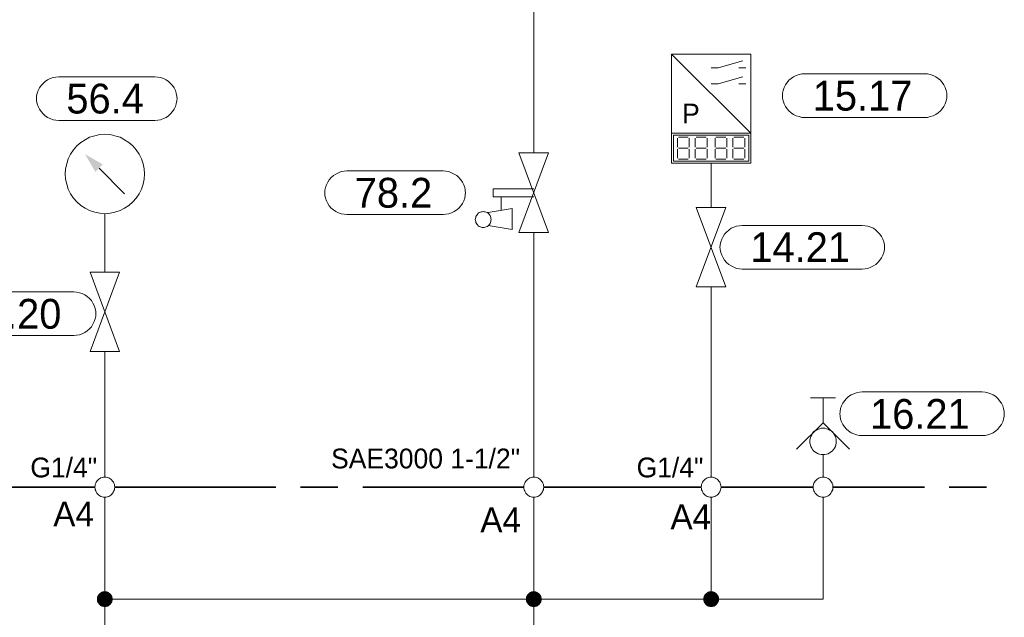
# Model space of a CAD drawing. Header units: millimetres. Extents: x 0 to 138, y 0 to 47.
# Tile 105 of 165: x 31 to 34, y 30 to 32. Entities that reach past the tile are written whole.
import ezdxf

# ---------------------------------------------------------------- set-up
doc = ezdxf.new("R2010")
doc.units = ezdxf.units.MM
for name, color, linetype in [('PDF_Geomertry', 7, 'Continuous'), ('PDF_Solid Fills', 7, 'Continuous'), ('PDF_Text', 7, 'Continuous')]:
    doc.layers.add(name, color=color, linetype=linetype)
doc.styles.add('PDF Arial', font='txt')

msp = doc.modelspace()

# ---------------------------------------------------------------- hatches: boundary and pattern name
at = {"layer": 'PDF_Solid Fills', "transparency": 33554559}
for points in [[(31.1932, 30.1276), (31.1757, 30.1451), (31.1779, 30.1471)], [(31.1932, 30.1276), (31.1779, 30.1471), (31.1807, 30.1493)], [(31.1932, 30.1276), (31.1807, 30.1493), (31.184, 30.1507)], [(31.1932, 30.1276), (31.184, 30.1507), (31.1868, 30.1521)], [(31.1932, 30.1276), (31.1868, 30.1521), (31.1904, 30.1526)], [(31.1932, 30.1276), (31.1904, 30.1526), (31.1932, 30.1526)], [(31.1932, 30.1276), (31.1965, 30.1526), (31.2001, 30.1521)], [(31.1932, 30.1276), (31.1932, 30.1526), (31.1965, 30.1526)], [(31.1932, 30.1276), (31.2001, 30.1521), (31.2029, 30.1507)], [(31.1932, 30.1276), (31.2029, 30.1507), (31.2063, 30.1493)], [(31.1932, 30.1276), (31.2063, 30.1493), (31.2085, 30.1471)], [(31.1932, 30.1276), (31.2085, 30.1471), (31.2113, 30.1451)], [(32.5543, 30.1276), (32.5368, 30.1451), (32.539, 30.1471)], [(32.5543, 30.1276), (32.539, 30.1471), (32.5418, 30.1493)], [(32.5543, 30.1276), (32.5418, 30.1493), (32.5446, 30.1507)], [(32.5543, 30.1276), (32.5446, 30.1507), (32.5479, 30.1521)], [(32.5543, 30.1276), (32.5479, 30.1521), (32.5515, 30.1526)], [(32.5543, 30.1276), (32.5515, 30.1526), (32.5543, 30.1526)], [(32.5543, 30.1276), (32.5576, 30.1526), (32.5612, 30.1521)], [(32.5543, 30.1276), (32.5543, 30.1526), (32.5576, 30.1526)], [(32.5543, 30.1276), (32.5612, 30.1521), (32.564, 30.1507)], [(32.5543, 30.1276), (32.564, 30.1507), (32.5668, 30.1493)], [(32.5543, 30.1276), (32.5668, 30.1493), (32.5696, 30.1471)], [(32.5543, 30.1276), (32.5696, 30.1471), (32.5724, 30.1451)], [(33.1174, 30.1276), (33.0993, 30.1451), (33.1021, 30.1471)], [(33.1174, 30.1276), (33.1021, 30.1471), (33.1043, 30.1493)], [(33.1174, 30.1276), (33.1043, 30.1493), (33.1076, 30.1507)], [(33.1174, 30.1276), (33.1076, 30.1507), (33.1104, 30.1521)], [(33.1174, 30.1276), (33.1104, 30.1521), (33.114, 30.1526)], [(33.1174, 30.1276), (33.114, 30.1526), (33.1174, 30.1526)], [(33.1174, 30.1276), (33.1201, 30.1526), (33.1237, 30.1521)], [(33.1174, 30.1276), (33.1174, 30.1526), (33.1201, 30.1526)], [(33.1174, 30.1276), (33.1237, 30.1521), (33.1265, 30.1507)], [(33.1174, 30.1276), (33.1265, 30.1507), (33.1299, 30.1493)], [(33.1174, 30.1276), (33.1299, 30.1493), (33.1326, 30.1471)], [(33.1174, 30.1276), (33.1326, 30.1471), (33.1349, 30.1451)], [(31.1932, 30.1276), (31.1682, 30.1276), (31.1687, 30.1304)], [(31.1932, 30.1276), (31.1687, 30.1243), (31.1682, 30.1276)], [(31.1932, 30.1276), (31.1687, 30.134), (31.1701, 30.1374)], [(31.1932, 30.1276), (31.1687, 30.1304), (31.1687, 30.134)], [(31.1932, 30.1276), (31.1687, 30.1207), (31.1687, 30.1243)], [(31.1932, 30.1276), (31.1701, 30.1179), (31.1687, 30.1207)], [(31.1932, 30.1276), (31.1701, 30.1374), (31.1715, 30.1401)], [(31.1932, 30.1276), (31.1715, 30.1151), (31.1701, 30.1179)], [(31.1932, 30.1276), (31.1715, 30.1401), (31.1737, 30.1429)], [(31.1932, 30.1276), (31.1737, 30.1124), (31.1715, 30.1151)], [(31.1932, 30.1276), (31.1737, 30.1429), (31.1757, 30.1451)], [(31.1932, 30.1276), (31.1757, 30.1096), (31.1737, 30.1124)], [(31.1932, 30.1276), (31.1779, 30.1076), (31.1757, 30.1096)], [(31.1932, 30.1276), (31.1807, 30.1054), (31.1779, 30.1076)], [(31.1932, 30.1276), (31.184, 30.104), (31.1807, 30.1054)], [(31.1932, 30.1276), (31.1868, 30.1035), (31.184, 30.104)], [(31.1932, 30.1276), (31.1904, 30.1026), (31.1868, 30.1035)], [(31.1932, 30.1276), (31.1932, 30.1026), (31.1904, 30.1026)], [(31.1932, 30.1276), (31.2113, 30.1451), (31.2132, 30.1429)], [(31.1932, 30.1276), (31.2132, 30.1429), (31.2154, 30.1401)], [(31.1932, 30.1276), (31.2154, 30.1401), (31.2168, 30.1374)], [(31.1932, 30.1276), (31.2168, 30.1374), (31.2174, 30.134)], [(31.1932, 30.1276), (31.2174, 30.134), (31.2182, 30.1304)], [(31.1932, 30.1276), (31.2182, 30.1304), (31.2188, 30.1276)], [(31.1932, 30.1276), (31.1965, 30.1026), (31.1932, 30.1026)], [(31.1932, 30.1276), (31.2001, 30.1035), (31.1965, 30.1026)], [(31.1932, 30.1276), (31.2029, 30.104), (31.2001, 30.1035)], [(31.1932, 30.1276), (31.2063, 30.1054), (31.2029, 30.104)], [(31.1932, 30.1276), (31.2085, 30.1076), (31.2063, 30.1054)], [(31.1932, 30.1276), (31.2113, 30.1096), (31.2085, 30.1076)], [(31.1932, 30.1276), (31.2132, 30.1124), (31.2113, 30.1096)], [(31.1932, 30.1276), (31.2154, 30.1151), (31.2132, 30.1124)], [(31.1932, 30.1276), (31.2168, 30.1179), (31.2154, 30.1151)], [(31.1932, 30.1276), (31.2174, 30.1207), (31.2168, 30.1179)], [(31.1932, 30.1276), (31.2182, 30.1243), (31.2174, 30.1207)], [(31.1932, 30.1276), (31.2188, 30.1276), (31.2182, 30.1243)], [(32.5543, 30.1276), (32.5293, 30.1304), (32.5299, 30.134)], [(32.5543, 30.1276), (32.5293, 30.1276), (32.5293, 30.1304)], [(32.5543, 30.1276), (32.5293, 30.1243), (32.5293, 30.1276)], [(32.5543, 30.1276), (32.5299, 30.1207), (32.5293, 30.1243)], [(32.5543, 30.1276), (32.5299, 30.134), (32.5313, 30.1374)], [(32.5543, 30.1276), (32.5313, 30.1179), (32.5299, 30.1207)], [(32.5543, 30.1276), (32.5313, 30.1374), (32.5326, 30.1401)], [(32.5543, 30.1276), (32.5326, 30.1151), (32.5313, 30.1179)], [(32.5543, 30.1276), (32.5326, 30.1401), (32.5349, 30.1429)], [(32.5543, 30.1276), (32.5349, 30.1124), (32.5326, 30.1151)], [(32.5543, 30.1276), (32.5349, 30.1429), (32.5368, 30.1451)], [(32.5543, 30.1276), (32.5368, 30.1096), (32.5349, 30.1124)], [(32.5543, 30.1276), (32.539, 30.1076), (32.5368, 30.1096)], [(32.5543, 30.1276), (32.5418, 30.1054), (32.539, 30.1076)], [(32.5543, 30.1276), (32.5446, 30.104), (32.5418, 30.1054)], [(32.5543, 30.1276), (32.5479, 30.1035), (32.5446, 30.104)], [(32.5543, 30.1276), (32.5515, 30.1026), (32.5479, 30.1035)], [(32.5543, 30.1276), (32.5543, 30.1026), (32.5515, 30.1026)], [(32.5543, 30.1276), (32.5724, 30.1451), (32.5743, 30.1429)], [(32.5543, 30.1276), (32.5743, 30.1429), (32.5765, 30.1401)], [(32.5543, 30.1276), (32.5765, 30.1401), (32.5779, 30.1374)], [(32.5543, 30.1276), (32.5779, 30.1374), (32.5785, 30.134)], [(32.5543, 30.1276), (32.5785, 30.134), (32.5793, 30.1304)], [(32.5543, 30.1276), (32.5793, 30.1304), (32.5799, 30.1276)], [(32.5543, 30.1276), (32.5576, 30.1026), (32.5543, 30.1026)], [(32.5543, 30.1276), (32.5612, 30.1035), (32.5576, 30.1026)], [(32.5543, 30.1276), (32.564, 30.104), (32.5612, 30.1035)], [(32.5543, 30.1276), (32.5668, 30.1054), (32.564, 30.104)], [(32.5543, 30.1276), (32.5696, 30.1076), (32.5668, 30.1054)], [(32.5543, 30.1276), (32.5724, 30.1096), (32.5696, 30.1076)], [(32.5543, 30.1276), (32.5743, 30.1124), (32.5724, 30.1096)], [(32.5543, 30.1276), (32.5765, 30.1151), (32.5743, 30.1124)], [(32.5543, 30.1276), (32.5779, 30.1179), (32.5765, 30.1151)], [(32.5543, 30.1276), (32.5785, 30.1207), (32.5779, 30.1179)], [(32.5543, 30.1276), (32.5793, 30.1243), (32.5785, 30.1207)], [(32.5543, 30.1276), (32.5799, 30.1276), (32.5793, 30.1243)], [(33.1174, 30.1276), (33.0918, 30.1276), (33.0924, 30.1304)], [(33.1174, 30.1276), (33.0924, 30.1243), (33.0918, 30.1276)], [(33.1174, 30.1276), (33.0924, 30.1304), (33.0932, 30.134)], [(33.1174, 30.1276), (33.0932, 30.1207), (33.0924, 30.1243)], [(33.1174, 30.1276), (33.0932, 30.134), (33.0938, 30.1374)], [(33.1174, 30.1276), (33.0938, 30.1179), (33.0932, 30.1207)], [(33.1174, 30.1276), (33.0938, 30.1374), (33.0951, 30.1401)], [(33.1174, 30.1276), (33.0951, 30.1151), (33.0938, 30.1179)], [(33.1174, 30.1276), (33.0951, 30.1401), (33.0974, 30.1429)], [(33.1174, 30.1276), (33.0974, 30.1124), (33.0951, 30.1151)], [(33.1174, 30.1276), (33.0974, 30.1429), (33.0993, 30.1451)], [(33.1174, 30.1276), (33.0993, 30.1096), (33.0974, 30.1124)], [(33.1174, 30.1276), (33.1021, 30.1076), (33.0993, 30.1096)], [(33.1174, 30.1276), (33.1043, 30.1054), (33.1021, 30.1076)], [(33.1174, 30.1276), (33.1076, 30.104), (33.1043, 30.1054)], [(33.1174, 30.1276), (33.1104, 30.1035), (33.1076, 30.104)], [(33.1174, 30.1276), (33.114, 30.1026), (33.1104, 30.1035)], [(33.1174, 30.1276), (33.1174, 30.1026), (33.114, 30.1026)], [(33.1174, 30.1276), (33.1349, 30.1451), (33.1368, 30.1429)], [(33.1174, 30.1276), (33.1368, 30.1429), (33.139, 30.1401)], [(33.1174, 30.1276), (33.139, 30.1401), (33.1404, 30.1374)], [(33.1174, 30.1276), (33.1404, 30.1374), (33.1418, 30.134)], [(33.1174, 30.1276), (33.1418, 30.134), (33.1418, 30.1304)], [(33.1174, 30.1276), (33.1418, 30.1304), (33.1424, 30.1276)], [(33.1174, 30.1276), (33.1201, 30.1026), (33.1174, 30.1026)], [(33.1174, 30.1276), (33.1237, 30.1035), (33.1201, 30.1026)], [(33.1174, 30.1276), (33.1265, 30.104), (33.1237, 30.1035)], [(33.1174, 30.1276), (33.1299, 30.1054), (33.1265, 30.104)], [(33.1174, 30.1276), (33.1326, 30.1076), (33.1299, 30.1054)], [(33.1174, 30.1276), (33.1349, 30.1096), (33.1326, 30.1076)], [(33.1174, 30.1276), (33.1368, 30.1124), (33.1349, 30.1096)], [(33.1174, 30.1276), (33.139, 30.1151), (33.1368, 30.1124)], [(33.1174, 30.1276), (33.1404, 30.1179), (33.139, 30.1151)], [(33.1174, 30.1276), (33.1418, 30.1207), (33.1404, 30.1179)], [(33.1174, 30.1276), (33.1418, 30.1243), (33.1418, 30.1207)], [(33.1174, 30.1276), (33.1424, 30.1276), (33.1418, 30.1243)]]:
    msp.add_hatch(color=256, dxfattribs=at).paths.add_polyline_path(points)

# ---------------------------------------------------------------- linework, layer by layer
at = {"layer": 'PDF_Geomertry', "lineweight": 15}
for points in [[(32.5543, 31.5424), (32.5543, 32.8304)], [(32.9918, 31.6049), (32.9918, 31.5104), (33.2432, 31.5104), (33.2432, 31.6049), (32.9918, 31.8563)], [(33.1174, 31.8124), (33.139, 31.8124), (33.2174, 31.8346)], [(33.2049, 31.8124), (33.2271, 31.8124)], [(33.1174, 31.7618), (33.139, 31.7618), (33.2174, 31.784)], [(33.2049, 31.7618), (33.2271, 31.7618)], [(33.0104, 31.561), (33.0104, 31.5896)], [(33.0132, 31.5924), (33.0446, 31.5924)], [(33.0479, 31.5896), (33.0479, 31.561)], [(33.0668, 31.561), (33.0668, 31.5896)], [(33.0701, 31.5924), (33.1015, 31.5924)], [(33.1043, 31.5896), (33.1043, 31.561)], [(33.1299, 31.561), (33.1299, 31.5896)], [(33.1326, 31.5924), (33.164, 31.5924)], [(33.1674, 31.5896), (33.1674, 31.561)], [(33.1862, 31.561), (33.1862, 31.5896)], [(33.1896, 31.5924), (33.221, 31.5924)], [(33.2237, 31.5896), (33.2237, 31.561)], [(33.0104, 31.5263), (33.0104, 31.5549)], [(33.0132, 31.5576), (33.0446, 31.5576)], [(33.0479, 31.5549), (33.0479, 31.5263)], [(33.0668, 31.5263), (33.0668, 31.5549)], [(33.0701, 31.5576), (33.1015, 31.5576)], [(33.1043, 31.5549), (33.1043, 31.5263)], [(33.1299, 31.5263), (33.1299, 31.5549)], [(33.1326, 31.5576), (33.164, 31.5576)], [(33.1674, 31.5549), (33.1674, 31.5263)], [(33.1862, 31.5263), (33.1862, 31.5549)], [(33.1896, 31.5576), (33.221, 31.5576)], [(33.2237, 31.5549), (33.2237, 31.5263)], [(33.0446, 31.5229), (33.0132, 31.5229)], [(33.1015, 31.5229), (33.0701, 31.5229)], [(33.164, 31.5229), (33.1326, 31.5229)], [(33.221, 31.5229), (33.1896, 31.5229)], [(31.2563, 31.4132), (31.1751, 31.4943)], [(33.1174, 31.5104), (33.1174, 31.3693)], [(32.5543, 31.4035), (32.4257, 31.4035), (32.4257, 31.429), (32.5543, 31.429)], [(32.4507, 31.3596), (32.4507, 31.4035)], [(32.4099, 31.3124), (32.4854, 31.2999), (32.4854, 31.366), (32.4099, 31.3535)], [(31.1932, 31.3499), (31.1932, 31.1646)], [(32.5543, 30.5138), (32.5543, 31.2901)], [(33.1174, 31.1179), (33.1174, 30.5138)], [(30.714, 31.1021), (31.0946, 31.1021), (31.0946, 31.1021), (31.1035, 31.1013), (31.1126, 31.0993), (31.1215, 31.0965), (31.1299, 31.0924), (31.1376, 31.0874), (31.1446, 31.0813), (31.1507, 31.0743), (31.1557, 31.0665), (31.1599, 31.0582), (31.1626, 31.0493), (31.1646, 31.0401), (31.1654, 31.0313), (31.1654, 31.0346), (31.1646, 31.0249), (31.1626, 31.016), (31.1599, 31.0076), (31.1557, 30.9993), (31.1507, 30.9915), (31.1446, 30.9846), (31.1376, 30.9785), (31.1299, 30.9729), (31.1215, 30.9693), (31.1126, 30.966), (31.1035, 30.9646), (31.0946, 30.9638), (30.714, 30.9638)], [(31.1932, 30.9132), (31.1932, 30.5138)], [(33.4326, 30.766), (33.5118, 30.766)], [(33.4724, 30.6868), (33.4724, 30.766)], [(33.5563, 30.6035), (33.4724, 30.6868), (33.3882, 30.6035)], [(33.4724, 30.586), (33.4724, 30.561), (33.4724, 30.5138)], [(32.5543, 29.8354), (32.5543, 30.1276), (31.1932, 30.1276), (31.1932, 30.4513)], [(33.1174, 30.4513), (33.1174, 30.1276), (32.5543, 30.1276), (32.5543, 30.4513)], [(33.4724, 30.4513), (33.4724, 30.1276), (33.1174, 30.1276)], [(31.1932, 30.1276), (31.1932, 29.9076), (31.1932, 29.6563), (31.1932, 29.3924)]]:
    msp.add_lwpolyline(points, dxfattribs=at)
for points in [[(32.9918, 31.6049), (33.2432, 31.6049), (33.2432, 31.8563), (32.9918, 31.8563), (32.9918, 31.6049)], [(31.3521, 31.784), (31.3613, 31.7832), (31.3701, 31.7818), (31.3793, 31.7785), (31.3876, 31.7749), (31.3951, 31.7693), (31.4021, 31.7632), (31.4085, 31.7563), (31.4132, 31.7485), (31.4174, 31.7401), (31.4201, 31.7318), (31.4224, 31.7229), (31.4229, 31.7132), (31.4229, 31.7165), (31.4224, 31.7076), (31.4201, 31.6979), (31.4174, 31.6896), (31.4132, 31.6813), (31.4085, 31.6735), (31.4021, 31.6665), (31.3951, 31.6604), (31.3876, 31.6554), (31.3793, 31.6513), (31.3701, 31.6479), (31.3613, 31.6465), (31.3521, 31.6457), (31.0474, 31.6457), (31.0382, 31.6465), (31.0293, 31.6479), (31.0201, 31.6513), (31.0118, 31.6554), (31.0043, 31.6604), (30.9974, 31.6665), (30.991, 31.6735), (30.9863, 31.6813), (30.9821, 31.6896), (30.9793, 31.6979), (30.9771, 31.7076), (30.9765, 31.7165), (30.9765, 31.7132), (30.9771, 31.7229), (30.9793, 31.7318), (30.9821, 31.7401), (30.9863, 31.7485), (30.991, 31.7563), (30.9974, 31.7632), (31.0043, 31.7693), (31.0118, 31.7749), (31.0201, 31.7785), (31.0293, 31.7818), (31.0382, 31.7832), (31.0474, 31.784), (31.3521, 31.784)], [(33.7946, 31.7938), (33.8035, 31.7929), (33.8126, 31.791), (33.8215, 31.7882), (33.8299, 31.784), (33.8376, 31.779), (33.8446, 31.7729), (33.8507, 31.766), (33.8557, 31.7582), (33.8599, 31.7499), (33.8626, 31.741), (33.8646, 31.7318), (33.8654, 31.7229), (33.8654, 31.7257), (33.8646, 31.7165), (33.8626, 31.7076), (33.8599, 31.6985), (33.8557, 31.6901), (33.8507, 31.6826), (33.8446, 31.6757), (33.8376, 31.6701), (33.8299, 31.6646), (33.8215, 31.6604), (33.8126, 31.6576), (33.8035, 31.6554), (33.7946, 31.6554), (33.414, 31.6554), (33.4049, 31.6554), (33.396, 31.6576), (33.3868, 31.6604), (33.3785, 31.6646), (33.371, 31.6701), (33.364, 31.6757), (33.3585, 31.6826), (33.3529, 31.6901), (33.3487, 31.6985), (33.346, 31.7076), (33.3438, 31.7165), (33.3432, 31.7257), (33.3432, 31.7229), (33.3438, 31.7318), (33.346, 31.741), (33.3487, 31.7499), (33.3529, 31.7582), (33.3585, 31.766), (33.364, 31.7729), (33.371, 31.779), (33.3785, 31.784), (33.3868, 31.7882), (33.396, 31.791), (33.4049, 31.7929), (33.414, 31.7938), (33.7946, 31.7938)], [(31.3188, 31.4763), (31.3182, 31.4924), (31.3146, 31.5082), (31.3099, 31.5243), (31.3021, 31.5388), (31.2932, 31.5526), (31.2821, 31.5651), (31.2701, 31.5757), (31.2563, 31.5846), (31.2418, 31.5924), (31.2257, 31.5971), (31.2099, 31.6007), (31.1932, 31.6021), (31.1771, 31.6007), (31.1613, 31.5971), (31.1451, 31.5924), (31.1307, 31.5846), (31.1168, 31.5757), (31.1043, 31.5651), (31.0938, 31.5526), (31.0849, 31.5388), (31.0771, 31.5243), (31.0724, 31.5082), (31.0688, 31.4924), (31.0674, 31.4763), (31.0688, 31.4596), (31.0724, 31.4438), (31.0771, 31.4276), (31.0849, 31.4132), (31.0938, 31.3993), (31.1043, 31.3874), (31.1168, 31.3763), (31.1307, 31.3674), (31.1451, 31.3596), (31.1613, 31.3549), (31.1771, 31.3513), (31.1932, 31.3499), (31.2099, 31.3513), (31.2257, 31.3549), (31.2418, 31.3596), (31.2563, 31.3674), (31.2701, 31.3763), (31.2821, 31.3874), (31.2932, 31.3993), (31.3021, 31.4132), (31.3099, 31.4276), (31.3146, 31.4438), (31.3182, 31.4596), (31.3188, 31.4763)], [(32.9979, 31.5985), (33.2368, 31.5985), (33.2368, 31.5165), (32.9979, 31.5165), (32.9979, 31.5985)], [(32.5071, 31.2901), (32.6015, 31.5424), (32.5071, 31.5424), (32.6015, 31.2901), (32.5071, 31.2901)], [(32.2668, 31.4854), (32.2757, 31.4846), (32.2854, 31.4832), (32.2937, 31.4799), (32.3021, 31.4757), (32.3099, 31.4707), (32.3168, 31.4646), (32.3229, 31.4576), (32.3279, 31.4499), (32.3321, 31.4415), (32.3354, 31.4332), (32.3368, 31.4243), (32.3376, 31.4146), (32.3376, 31.4179), (32.3368, 31.409), (32.3354, 31.3993), (32.3321, 31.391), (32.3279, 31.3826), (32.3229, 31.3749), (32.3168, 31.3679), (32.3099, 31.3618), (32.3021, 31.3568), (32.2937, 31.3526), (32.2854, 31.3493), (32.2757, 31.3479), (32.2668, 31.3471), (31.9618, 31.3471), (31.9529, 31.3479), (31.9438, 31.3493), (31.9349, 31.3526), (31.9265, 31.3568), (31.9187, 31.3618), (31.9118, 31.3679), (31.9057, 31.3749), (31.9007, 31.3826), (31.8965, 31.391), (31.8937, 31.3993), (31.8918, 31.409), (31.891, 31.4179), (31.891, 31.4146), (31.8918, 31.4243), (31.8937, 31.4332), (31.8965, 31.4415), (31.9007, 31.4499), (31.9057, 31.4576), (31.9118, 31.4646), (31.9187, 31.4707), (31.9265, 31.4757), (31.9349, 31.4799), (31.9438, 31.4832), (31.9529, 31.4846), (31.9618, 31.4854), (32.2668, 31.4854)], [(33.0701, 31.1179), (33.164, 31.3693), (33.0701, 31.3693), (33.164, 31.1179), (33.0701, 31.1179)], [(32.4196, 31.3313), (32.4187, 31.3346), (32.4182, 31.3382), (32.4174, 31.341), (32.416, 31.3437), (32.414, 31.3465), (32.4118, 31.3493), (32.4099, 31.3513), (32.4071, 31.3535), (32.4035, 31.3549), (32.4007, 31.3554), (32.3974, 31.3563), (32.3937, 31.3568), (32.391, 31.3563), (32.3876, 31.3554), (32.3849, 31.3549), (32.3813, 31.3535), (32.3785, 31.3513), (32.3765, 31.3493), (32.3743, 31.3465), (32.3724, 31.3437), (32.371, 31.341), (32.3701, 31.3382), (32.3696, 31.3346), (32.3688, 31.3313), (32.3696, 31.3285), (32.3701, 31.3249), (32.371, 31.3215), (32.3724, 31.3188), (32.3743, 31.316), (32.3765, 31.3137), (32.3785, 31.3118), (32.3813, 31.3096), (32.3849, 31.3082), (32.3876, 31.3068), (32.391, 31.3063), (32.3937, 31.3063), (32.3974, 31.3063), (32.4007, 31.3068), (32.4035, 31.3082), (32.4071, 31.3096), (32.4099, 31.3118), (32.4118, 31.3137), (32.414, 31.316), (32.416, 31.3188), (32.4174, 31.3215), (32.4182, 31.3249), (32.4187, 31.3285), (32.4196, 31.3313)], [(33.5965, 31.3124), (33.6057, 31.3118), (33.6146, 31.3104), (33.6237, 31.3068), (33.6321, 31.3035), (33.6396, 31.2979), (33.6465, 31.2915), (33.6529, 31.2846), (33.6576, 31.2771), (33.6618, 31.2687), (33.6646, 31.2604), (33.6668, 31.2513), (33.6674, 31.2415), (33.6674, 31.2451), (33.6668, 31.236), (33.6646, 31.2271), (33.6618, 31.2179), (33.6576, 31.2096), (33.6529, 31.2021), (33.6465, 31.1951), (33.6396, 31.1887), (33.6321, 31.184), (33.6237, 31.1799), (33.6146, 31.1763), (33.6057, 31.1749), (33.5965, 31.1743), (33.216, 31.1743), (33.2071, 31.1749), (33.1979, 31.1763), (33.189, 31.1799), (33.1807, 31.184), (33.1729, 31.1887), (33.166, 31.1951), (33.1599, 31.2021), (33.1549, 31.2096), (33.1507, 31.2179), (33.1479, 31.2271), (33.146, 31.236), (33.1451, 31.2451), (33.1451, 31.2415), (33.146, 31.2513), (33.1479, 31.2604), (33.1507, 31.2687), (33.1549, 31.2771), (33.1599, 31.2846), (33.166, 31.2915), (33.1729, 31.2979), (33.1807, 31.3035), (33.189, 31.3068), (33.1979, 31.3104), (33.2071, 31.3118), (33.216, 31.3124), (33.5965, 31.3124)], [(31.1465, 30.9132), (31.2404, 31.1646), (31.1465, 31.1646), (31.2404, 30.9132), (31.1465, 30.9132)], [(33.9771, 30.7846), (33.9863, 30.784), (33.9951, 30.7818), (34.0043, 30.779), (34.0118, 30.7749), (34.0201, 30.7701), (34.0271, 30.7638), (34.0326, 30.7568), (34.0382, 30.7493), (34.0424, 30.741), (34.0451, 30.7318), (34.0474, 30.7229), (34.0474, 30.7138), (34.0474, 30.7165), (34.0474, 30.7076), (34.0451, 30.6985), (34.0424, 30.6896), (34.0382, 30.6818), (34.0326, 30.6735), (34.0271, 30.6665), (34.0201, 30.661), (34.0118, 30.6554), (34.0043, 30.6513), (33.9951, 30.6485), (33.9863, 30.6465), (33.9771, 30.6465), (33.5965, 30.6465), (33.5876, 30.6465), (33.5779, 30.6485), (33.5696, 30.6513), (33.5612, 30.6554), (33.5535, 30.661), (33.5465, 30.6665), (33.5404, 30.6735), (33.5354, 30.6818), (33.5313, 30.6896), (33.5279, 30.6985), (33.5265, 30.7076), (33.5257, 30.7165), (33.5257, 30.7138), (33.5265, 30.7229), (33.5279, 30.7318), (33.5313, 30.741), (33.5354, 30.7493), (33.5404, 30.7568), (33.5465, 30.7638), (33.5535, 30.7701), (33.5612, 30.7749), (33.5696, 30.779), (33.5779, 30.7818), (33.5876, 30.784), (33.5965, 30.7846), (33.9771, 30.7846)], [(33.514, 30.6276), (33.514, 30.6332), (33.5126, 30.6388), (33.5113, 30.6437), (33.5085, 30.6485), (33.5057, 30.6535), (33.5021, 30.6576), (33.4979, 30.661), (33.4932, 30.6638), (33.4882, 30.6665), (33.4835, 30.6679), (33.4779, 30.6693), (33.4724, 30.6693), (33.4668, 30.6693), (33.4613, 30.6679), (33.4563, 30.6665), (33.4515, 30.6638), (33.4465, 30.661), (33.4424, 30.6576), (33.439, 30.6535), (33.4362, 30.6485), (33.4335, 30.6437), (33.4321, 30.6388), (33.4307, 30.6332), (33.4307, 30.6276), (33.4307, 30.6221), (33.4321, 30.6165), (33.4335, 30.6118), (33.4362, 30.6068), (33.439, 30.6021), (33.4424, 30.5979), (33.4465, 30.5943), (33.4515, 30.5915), (33.4563, 30.5888), (33.4613, 30.5874), (33.4668, 30.586), (33.4724, 30.586), (33.4779, 30.586), (33.4835, 30.5874), (33.4882, 30.5888), (33.4932, 30.5915), (33.4979, 30.5943), (33.5021, 30.5979), (33.5057, 30.6021), (33.5085, 30.6068), (33.5113, 30.6118), (33.5126, 30.6165), (33.514, 30.6221), (33.514, 30.6276)], [(31.2251, 30.4826), (31.2243, 30.4868), (31.2237, 30.491), (31.2224, 30.4951), (31.221, 30.4985), (31.2182, 30.5021), (31.2154, 30.5049), (31.2126, 30.5076), (31.209, 30.5096), (31.2057, 30.5118), (31.2015, 30.5132), (31.1974, 30.5138), (31.1932, 30.5138), (31.1896, 30.5138), (31.1854, 30.5132), (31.1813, 30.5118), (31.1779, 30.5096), (31.1743, 30.5076), (31.171, 30.5049), (31.1682, 30.5021), (31.166, 30.4985), (31.1646, 30.4951), (31.1632, 30.491), (31.1626, 30.4868), (31.1618, 30.4826), (31.1626, 30.4785), (31.1632, 30.4743), (31.1646, 30.4707), (31.166, 30.4674), (31.1682, 30.4638), (31.171, 30.4604), (31.1743, 30.4576), (31.1779, 30.4554), (31.1813, 30.4535), (31.1854, 30.4521), (31.1896, 30.4513), (31.1932, 30.4513), (31.1974, 30.4513), (31.2015, 30.4521), (31.2057, 30.4535), (31.209, 30.4554), (31.2126, 30.4576), (31.2154, 30.4604), (31.2182, 30.4638), (31.221, 30.4674), (31.2224, 30.4707), (31.2237, 30.4743), (31.2243, 30.4785), (31.2251, 30.4826)], [(32.5863, 30.4826), (32.5854, 30.4868), (32.5849, 30.491), (32.5835, 30.4951), (32.5821, 30.4985), (32.5793, 30.5021), (32.5765, 30.5049), (32.5737, 30.5076), (32.5701, 30.5096), (32.5668, 30.5118), (32.5626, 30.5132), (32.5585, 30.5138), (32.5543, 30.5138), (32.5501, 30.5138), (32.5465, 30.5132), (32.5424, 30.5118), (32.539, 30.5096), (32.5354, 30.5076), (32.5321, 30.5049), (32.5293, 30.5021), (32.5271, 30.4985), (32.5257, 30.4951), (32.5243, 30.491), (32.5229, 30.4868), (32.5229, 30.4826), (32.5229, 30.4785), (32.5243, 30.4743), (32.5257, 30.4707), (32.5271, 30.4674), (32.5293, 30.4638), (32.5321, 30.4604), (32.5354, 30.4576), (32.539, 30.4554), (32.5424, 30.4535), (32.5465, 30.4521), (32.5501, 30.4513), (32.5543, 30.4513), (32.5585, 30.4513), (32.5626, 30.4521), (32.5668, 30.4535), (32.5701, 30.4554), (32.5737, 30.4576), (32.5765, 30.4604), (32.5793, 30.4638), (32.5821, 30.4674), (32.5835, 30.4707), (32.5849, 30.4743), (32.5854, 30.4785), (32.5863, 30.4826)], [(33.1488, 30.4826), (33.1479, 30.4868), (33.1474, 30.491), (33.146, 30.4951), (33.1446, 30.4985), (33.1418, 30.5021), (33.1396, 30.5049), (33.1363, 30.5076), (33.1326, 30.5096), (33.1293, 30.5118), (33.1251, 30.5132), (33.121, 30.5138), (33.1174, 30.5138), (33.1132, 30.5138), (33.109, 30.5132), (33.1049, 30.5118), (33.1015, 30.5096), (33.0979, 30.5076), (33.0951, 30.5049), (33.0924, 30.5021), (33.0896, 30.4985), (33.0882, 30.4951), (33.0868, 30.491), (33.0863, 30.4868), (33.0854, 30.4826), (33.0863, 30.4785), (33.0868, 30.4743), (33.0882, 30.4707), (33.0896, 30.4674), (33.0924, 30.4638), (33.0951, 30.4604), (33.0979, 30.4576), (33.1015, 30.4554), (33.1049, 30.4535), (33.109, 30.4521), (33.1132, 30.4513), (33.1174, 30.4513), (33.121, 30.4513), (33.1251, 30.4521), (33.1293, 30.4535), (33.1326, 30.4554), (33.1363, 30.4576), (33.1396, 30.4604), (33.1418, 30.4638), (33.1446, 30.4674), (33.146, 30.4707), (33.1474, 30.4743), (33.1479, 30.4785), (33.1488, 30.4826)], [(33.5035, 30.4826), (33.5035, 30.4868), (33.5029, 30.491), (33.5015, 30.4951), (33.4993, 30.4985), (33.4974, 30.5021), (33.4946, 30.5049), (33.4918, 30.5076), (33.4882, 30.5096), (33.484, 30.5118), (33.4807, 30.5132), (33.4765, 30.5138), (33.4724, 30.5138), (33.4682, 30.5138), (33.464, 30.5132), (33.4604, 30.5118), (33.4563, 30.5096), (33.4535, 30.5076), (33.4501, 30.5049), (33.4474, 30.5021), (33.4451, 30.4985), (33.4432, 30.4951), (33.4418, 30.491), (33.441, 30.4868), (33.441, 30.4826), (33.441, 30.4785), (33.4418, 30.4743), (33.4432, 30.4707), (33.4451, 30.4674), (33.4474, 30.4638), (33.4501, 30.4604), (33.4535, 30.4576), (33.4563, 30.4554), (33.4604, 30.4535), (33.464, 30.4521), (33.4682, 30.4513), (33.4724, 30.4513), (33.4765, 30.4513), (33.4807, 30.4521), (33.484, 30.4535), (33.4882, 30.4554), (33.4918, 30.4576), (33.4946, 30.4604), (33.4974, 30.4638), (33.4993, 30.4674), (33.5015, 30.4707), (33.5029, 30.4743), (33.5035, 30.4785), (33.5035, 30.4826)]]:
    msp.add_lwpolyline(points, close=True, dxfattribs=at)
at = {"layer": 'PDF_Geomertry', "lineweight": 35}
for points in [[(30.8724, 30.4826), (31.1618, 30.4826)], [(31.2251, 30.4826), (31.7363, 30.4826)], [(31.8146, 30.4826), (31.9326, 30.4826)], [(32.0118, 30.4826), (32.5229, 30.4826)], [(32.5863, 30.4826), (33.0854, 30.4826)], [(33.1488, 30.4826), (33.441, 30.4826)], [(33.5035, 30.4826), (33.7946, 30.4826)], [(33.8729, 30.4826), (33.991, 30.4826)]]:
    msp.add_lwpolyline(points, dxfattribs=at)
at = {"layer": 'PDF_Geomertry', "lineweight": 0}
for points in [[(31.1807, 30.1276), (31.1807, 30.1257), (31.1813, 30.1243), (31.1821, 30.1229), (31.1826, 30.1215), (31.1835, 30.1201), (31.1849, 30.1187), (31.1854, 30.1174), (31.1868, 30.1165), (31.1882, 30.116), (31.1904, 30.1151), (31.1918, 30.1151), (31.1932, 30.1151), (31.1951, 30.1151), (31.1965, 30.1151), (31.1979, 30.116), (31.1993, 30.1165), (31.2007, 30.1174), (31.2021, 30.1187), (31.2035, 30.1201), (31.2043, 30.1215), (31.2049, 30.1229), (31.2057, 30.1243), (31.2057, 30.1257), (31.2063, 30.1276), (31.2057, 30.129), (31.2057, 30.1304), (31.2049, 30.1326), (31.2043, 30.134), (31.2035, 30.1354), (31.2021, 30.1368), (31.2007, 30.1374), (31.1993, 30.1382), (31.1979, 30.1388), (31.1965, 30.1396), (31.1951, 30.1401), (31.1932, 30.1401), (31.1918, 30.1401), (31.1904, 30.1396), (31.1882, 30.1388), (31.1868, 30.1382), (31.1854, 30.1374), (31.1849, 30.1368), (31.1835, 30.1354), (31.1826, 30.134), (31.1821, 30.1326), (31.1813, 30.1304), (31.1807, 30.129), (31.1807, 30.1276)], [(32.5418, 30.1276), (32.5418, 30.1257), (32.5424, 30.1243), (32.5432, 30.1229), (32.5437, 30.1215), (32.5446, 30.1201), (32.546, 30.1187), (32.5465, 30.1174), (32.5479, 30.1165), (32.5493, 30.116), (32.5515, 30.1151), (32.5529, 30.1151), (32.5543, 30.1151), (32.5563, 30.1151), (32.5576, 30.1151), (32.559, 30.116), (32.5604, 30.1165), (32.5618, 30.1174), (32.5632, 30.1187), (32.5646, 30.1201), (32.5654, 30.1215), (32.566, 30.1229), (32.5668, 30.1243), (32.5668, 30.1257), (32.5668, 30.1276), (32.5668, 30.129), (32.5668, 30.1304), (32.566, 30.1326), (32.5654, 30.134), (32.5646, 30.1354), (32.5632, 30.1368), (32.5618, 30.1374), (32.5604, 30.1382), (32.559, 30.1388), (32.5576, 30.1396), (32.5563, 30.1401), (32.5543, 30.1401), (32.5529, 30.1401), (32.5515, 30.1396), (32.5493, 30.1388), (32.5479, 30.1382), (32.5465, 30.1374), (32.546, 30.1368), (32.5446, 30.1354), (32.5437, 30.134), (32.5432, 30.1326), (32.5424, 30.1304), (32.5418, 30.129), (32.5418, 30.1276)], [(33.1043, 30.1276), (33.1049, 30.1257), (33.1049, 30.1243), (33.1057, 30.1229), (33.1063, 30.1215), (33.1071, 30.1201), (33.1085, 30.1187), (33.1099, 30.1174), (33.1113, 30.1165), (33.1126, 30.116), (33.114, 30.1151), (33.1154, 30.1151), (33.1174, 30.1151), (33.1188, 30.1151), (33.1201, 30.1151), (33.1224, 30.116), (33.1237, 30.1165), (33.1251, 30.1174), (33.1257, 30.1187), (33.1271, 30.1201), (33.1279, 30.1215), (33.1285, 30.1229), (33.1293, 30.1243), (33.1299, 30.1257), (33.1299, 30.1276), (33.1299, 30.129), (33.1293, 30.1304), (33.1285, 30.1326), (33.1279, 30.134), (33.1271, 30.1354), (33.1257, 30.1368), (33.1251, 30.1374), (33.1237, 30.1382), (33.1224, 30.1388), (33.1201, 30.1396), (33.1188, 30.1401), (33.1174, 30.1401), (33.1154, 30.1401), (33.114, 30.1396), (33.1126, 30.1388), (33.1113, 30.1382), (33.1099, 30.1374), (33.1085, 30.1368), (33.1071, 30.1354), (33.1063, 30.134), (33.1057, 30.1326), (33.1049, 30.1304), (33.1049, 30.129), (33.1043, 30.1276)]]:
    msp.add_lwpolyline(points, close=True, dxfattribs=at)
at = {"layer": 'PDF_Solid Fills', "transparency": 33554559}
msp.add_solid([(31.1632, 31.4826), (31.1868, 31.5063), (31.1632, 31.4826), (31.1307, 31.5388)], dxfattribs=at)

# ---------------------------------------------------------------- texts
at = {"layer": 'PDF_Text', "attachment_point": 7, "style": 'PDF Arial'}
for s, insert, char_height in [('56.4', (31.0715, 31.6663), 0.09445), ('15.17', (33.4396, 31.6755), 0.09445), ('P', (33.0251, 31.636), 0.0628), ('78.2', (31.9863, 31.3677), 0.09445), ('14.21', (33.2418, 31.1965), 0.09445), ('14.20', (30.7396, 30.9838), 0.09445), ('16.21', (33.6215, 30.6663), 0.09445), ('SAE3000 1-1/2"', (31.9113, 30.5412), 0.062833), ('G1/4"', (30.9571, 30.5127), 0.06283), ('G1/4"', (32.8807, 30.5127), 0.06283), ('A4', (31.0299, 30.3582), 0.07874), ('A4', (32.3849, 30.3396), 0.07874), ('A4', (32.9882, 30.3493), 0.07874)]:
    msp.add_mtext(s, dxfattribs=dict(at, insert=insert, char_height=char_height))

doc.saveas('drawing.dxf')
